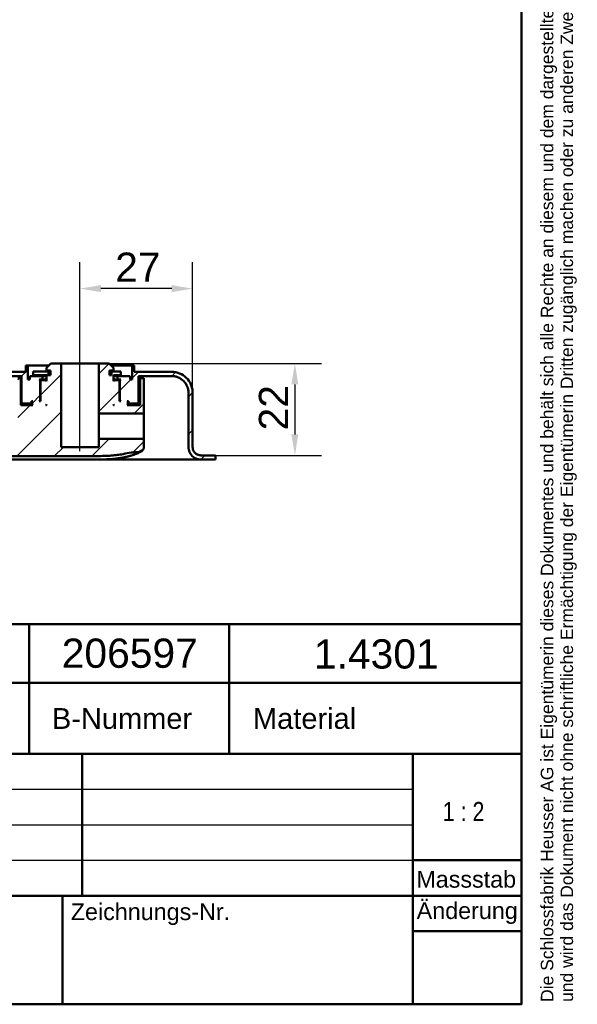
# Model space of a CAD drawing. Header units: millimetres. Extents: x 20 to 833, y 20 to 574.
# Tile 10 of 13: x 700 to 833, y 20 to 256. Entities that reach past the tile are written whole.
import ezdxf
from ezdxf.enums import TextEntityAlignment as Align

# ---------------------------------------------------------------- set-up
doc = ezdxf.new("R2010")
doc.units = ezdxf.units.MM
doc.header["$LTSCALE"] = 2
for name, color, linetype, lineweight in [('Bemaßungen(DIN)', 7, 'Continuous', 25), ('Mittellinie(DIN)', 7, 'Continuous', 25), ('Sichtbare Kanten(DIN)', 7, 'Continuous', 50), ('Skizziergeometrie(DIN)', 7, 'Continuous', 50), ('Skizzierlinie(DIN)', 7, 'Continuous', 25), ('Symbole(DIN)', 7, 'Continuous', 25)]:
    doc.layers.add(name, color=color, linetype=linetype, lineweight=lineweight)
doc.layers.add('Schraffur', color=179, linetype='Continuous', lineweight=9, true_color=0x1e1e47)
doc.styles.add('Aktuell-DIN', font='arial.ttf')
doc.styles.add('STANDARD-DIN~0', font='arial.ttf')
doc.styles.add('Textstil10', font='arial.ttf')
doc.styles.add('Textstil41', font='arial.ttf', dxfattribs={"width": 0.8})
doc.styles.add('Textstil83', font='arial.ttf', dxfattribs={"width": 0.8})
doc.dimstyles.new('CAD-LAN', dxfattribs={"dimscale": 2, "dimtxt": 3.5, "dimasz": 2.5, "dimexe": 3.175, "dimexo": 0, "dimgap": 0.8, "dimtad": 1, "dimrnd": 1e-08, "dimtxsty": 'STANDARD-DIN~0', "dimcen": 0.09, "dimdle": 10, "dimclrd": 250, "dimclre": 250, "dimclrt": 250, "dimadec": 0, "dimazin": 2, "dimtfac": 1, "dimtmove": 0, "dimatfit": 3, "dimfxl": 1, "dimtolj": 1, "dimtzin": 0, "dimlwd": 25, "dimlwe": 25, "dimarcsym": 0})

# ---------------------------------------------------------------- blocks, each defined once
blk = doc.blocks.new('Ränder Standardrahmen')
at = {"layer": 'Skizziergeometrie(DIN)', "flags": 128}
blk.add_lwpolyline([(10, 10), (10, 287), (410, 287), (410, 10), (10, 10)], dxfattribs=at)
blk = doc.blocks.new('Schriftfelder Heusser')
at = {"layer": 'Skizziergeometrie(DIN)'}
for p, q in [((101, 236.92), (291, 236.92)), ((232, 229.92), (232, 236.92)), ((256, 229.92), (256, 236.92)), ((291, 236.92), (291, 229.92)), ((101, 229.92), (291, 229.92)), ((232, 229.92), (232, 221.42)), ((256, 229.92), (256, 221.42)), ((291, 229.92), (291, 191.42)), ((101, 221.42), (291, 221.42)), ((238.35, 221.42), (238.35, 204.42)), ((278, 221.42), (278, 191.42)), ((278, 208.67), (291, 208.67)), ((101, 204.42), (291, 204.42)), ((236, 204.42), (236, 191.42)), ((278, 200.17), (291, 200.17)), ((291, 191.42), (101, 191.42))]:
    blk.add_line(p, q, dxfattribs=at)
at = {"layer": 'Skizzierlinie(DIN)'}
for p, q in [((162.35, 217.17), (278, 217.17)), ((162.35, 212.92), (278, 212.92)), ((162.35, 208.67), (278, 208.67))]:
    blk.add_line(p, q, dxfattribs=at)
at = {"layer": 'Symbole(DIN)', "color": 7, "insert": (293.33, 191.7), "char_height": 1.5, "width": 182.3003, "attachment_point": 1, "rotation": 90, "line_spacing_factor": 0.944221, "style": 'Aktuell-DIN'}
blk.add_mtext('\\fArial|b0|i0;\\H1.5000;Die Schlossfabrik Heusser AG ist Eigentümerin dieses Dokumentes und behält sich alle Rechte an diesem und dem dargestellten Gegenstand vor. Der Empfänger anerkennt diese Rechte\\Pund wird das Dokument nicht ohne schriftliche Ermächtigung der Eigentümerin Dritten zugänglich machen oder zu anderen Zwecken verwenden, zu dem es ihm übergeben worden ist.\\P ', dxfattribs=at)
at = {"layer": 'Symbole(DIN)', "color": 179, "true_color": 0x262659, "style": 'Aktuell-DIN'}
for s, insert, char_height, attachment_point in [('B-Nummer', (234.74, 225.62), 2.489, 4), ('Material', (265.02, 225.62), 2.489, 5), ('\\fArial|b0|i0;\\H2.0000;Massstab', (284.39, 206.37), 2, 5), ('\\fArial|b0|i0;Zeichnungs-Nr.', (237, 203.5), 2, 1)]:
    blk.add_mtext(s, dxfattribs=dict(at, insert=insert, char_height=char_height, attachment_point=attachment_point))
at = {"layer": 'Symbole(DIN)', "color": 179, "true_color": 0x262659, "insert": (284.51, 202.33), "char_height": 2, "width": 12.1143, "attachment_point": 5, "style": 'Aktuell-DIN'}
blk.add_mtext('\\fArial|b0|i0;Änderung', dxfattribs=at)
at = {"layer": 'Symbole(DIN)', "color": 179, "true_color": 0x262659}
for tag, height, style, p in [('AUTOR', 2.49, 'Aktuell-DIN', (240.03, 219.26)), ('KONTROLLDATUM', 2, 'Textstil10', (217.42, 215.04)), ('KONTROLLIERT_VON', 2, 'Textstil10', (239.98, 215.05))]:
    blk.add_attdef(tag, text='', height=height, dxfattribs=dict(at, style=style)).set_placement(p, align=Align.MIDDLE_LEFT)
at = {"layer": 'Symbole(DIN)', "color": 179, "true_color": 0x262659, "style": 'Textstil10'}
blk.add_attdef('ERSTELLUNGSDATUM_001', (217.23, 218.29), '', height=2, dxfattribs=at)
at = {"layer": 'Symbole(DIN)', "color": 7, "style": 'Textstil83', "width": 0.8}
blk.add_attdef('Anfänglicher_Ansichtsmaßstab_001', (281.57, 213.34), '', height=2.3, dxfattribs=at)
at = {"layer": 'Symbole(DIN)', "color": 179, "true_color": 0x262659, "style": 'Textstil10'}
blk.add_attdef('PROJEKT', text='', height=2, dxfattribs=at).set_placement((217.77, 209.72), align=Align.BOTTOM_LEFT)
at = {"layer": 'Symbole(DIN)', "color": 7, "style": 'Textstil41', "width": 0.8}
blk.add_attdef('STATUS', text='', height=5, dxfattribs=at).set_placement((284.53, 195.86), align=Align.MIDDLE_CENTER)
blk = doc.blocks.new('*D25')
at = {"layer": 'Bemaßungen(DIN)', "color": 250, "linetype": 'Continuous', "lineweight": 25, "true_color": 0x3f3f3f, "transparency": 16777216}
for p, q in [((714.21, 178.45), (714.21, 197.73)), ((741.21, 166.45), (741.21, 197.73)), ((736.21, 191.38), (719.21, 191.38))]:
    blk.add_line(p, q, dxfattribs=at)
at = {"layer": 'Bemaßungen(DIN)', "color": 250, "linetype": 'Continuous', "true_color": 0x3f3f3f, "transparency": 16777216}
for points in [[(719.21, 192.22), (719.21, 190.55), (714.21, 191.38)], [(736.21, 192.22), (736.21, 190.55), (741.21, 191.38)]]:
    blk.add_solid(points, dxfattribs=at)
at = {"layer": 'Defpoints', "color": 0, "linetype": 'Continuous', "transparency": 16777216}
for p in [(714.21, 191.38), (714.21, 178.45), (741.21, 166.45)]:
    blk.add_point(p, dxfattribs=at)
at = {"layer": 'Bemaßungen(DIN)', "color": 250, "linetype": 'Continuous', "lineweight": 25, "true_color": 0x3f3f3f, "transparency": 16777216, "insert": (722.64, 200.01), "char_height": 7, "attachment_point": 1, "style": 'STANDARD-DIN~0'}
blk.add_mtext('\\A1;27', dxfattribs=at)
blk = doc.blocks.new('*D26')
at = {"layer": 'Bemaßungen(DIN)', "color": 250, "linetype": 'Continuous', "lineweight": 25, "true_color": 0x3f3f3f, "transparency": 16777216}
for p, q in [((721.21, 173.45), (772.06, 173.45)), ((765.71, 168.45), (765.71, 156.45)), ((745.71, 151.45), (772.06, 151.45))]:
    blk.add_line(p, q, dxfattribs=at)
at = {"layer": 'Bemaßungen(DIN)', "color": 250, "linetype": 'Continuous', "true_color": 0x3f3f3f, "transparency": 16777216}
for points in [[(764.88, 168.45), (766.54, 168.45), (765.71, 173.45)], [(764.88, 156.45), (766.54, 156.45), (765.71, 151.45)]]:
    blk.add_solid(points, dxfattribs=at)
at = {"layer": 'Defpoints', "color": 0, "linetype": 'Continuous', "transparency": 16777216}
for p in [(721.21, 173.45), (745.71, 151.45), (765.71, 151.45)]:
    blk.add_point(p, dxfattribs=at)
at = {"layer": 'Bemaßungen(DIN)', "color": 250, "linetype": 'Continuous', "lineweight": 25, "true_color": 0x3f3f3f, "transparency": 16777216, "insert": (757.08, 157.41), "char_height": 7, "attachment_point": 1, "rotation": 90, "style": 'STANDARD-DIN~0'}
blk.add_mtext('\\A1;22', dxfattribs=at)

msp = doc.modelspace()

# ---------------------------------------------------------------- hatches: boundary and pattern name
at = {"layer": 'Schraffur'}
h = msp.add_hatch(dxfattribs=at)
h.set_pattern_fill('ANSI31', color=256, scale=50.8, style=0)
h.set_pattern_definition([(45, (0, 0), (-4.49013, 4.49013), [])])
edge = h.paths.add_edge_path()
edge.add_spline(control_points=[(736.212, 170.447), (736.49, 170.447), (736.767, 170.418), (737.303, 170.305), (737.56, 170.223), (738.29, 169.905), (738.727, 169.601), (739.447, 168.854), (739.729, 168.421), (740.114, 167.47), (740.212, 166.962), (740.212, 166.447)], knot_values=[-0.6314442, -0.6314442, -0.6314442, -0.6314442, -0.5478443, -0.5478443, -0.4667749, -0.4667749, -0.3085769, -0.3085769, -0.1547676, -0.1547676, 0, 0, 0, 0], degree=3, periodic=0)
edge.add_line((740.212, 166.447), (740.212, 153.447))
edge.add_spline(control_points=[(740.212, 153.447), (740.212, 153.238), (740.233, 153.03), (740.318, 152.628), (740.379, 152.435), (740.618, 151.888), (740.846, 151.56), (741.406, 151.02), (741.731, 150.809), (742.444, 150.52), (742.825, 150.447), (743.212, 150.447)], knot_values=[-0.4735831, -0.4735831, -0.4735831, -0.4735831, -0.4108832, -0.4108832, -0.3500812, -0.3500812, -0.2314327, -0.2314327, -0.1160757, -0.1160757, -0.0000071, -0.0000071, -0.0000071, -0.0000071], degree=3, periodic=0)
edge.add_line((743.212, 150.447), (746.712, 150.447))
edge.add_line((746.712, 150.447), (746.712, 151.417))
edge.add_line((746.712, 151.417), (745.712, 151.417))
edge.add_line((745.712, 151.417), (745.712, 151.447))
edge.add_line((745.712, 151.447), (743.212, 151.447))
edge.add_spline(control_points=[(743.212, 151.447), (743.073, 151.447), (742.934, 151.461), (742.666, 151.517), (742.537, 151.558), (742.172, 151.717), (741.954, 151.869), (741.594, 152.243), (741.453, 152.459), (741.261, 152.935), (741.212, 153.189), (741.212, 153.447)], knot_values=[-0.3157143, -0.3157143, -0.3157143, -0.3157143, -0.2739221, -0.2739221, -0.2333875, -0.2333875, -0.1542884, -0.1542884, -0.0773838, -0.0773838, 0, 0, 0, 0], degree=3, periodic=0)
edge.add_line((741.212, 153.447), (741.212, 166.447))
edge.add_spline(control_points=[(741.212, 166.447), (741.212, 166.794), (741.176, 167.14), (741.035, 167.811), (740.932, 168.132), (740.535, 169.045), (740.155, 169.59), (739.221, 170.49), (738.68, 170.843), (737.491, 171.324), (736.857, 171.447), (736.212, 171.447)], knot_values=[-0.7893052, -0.7893052, -0.7893052, -0.7893052, -0.6848053, -0.6848053, -0.5834686, -0.5834686, -0.3857211, -0.3857211, -0.1934595, -0.1934595, 0, 0, 0, 0], degree=3, periodic=0)
edge.add_line((736.212, 171.447), (727.212, 171.447))
edge.add_line((727.212, 171.447), (727.212, 172.947))
edge.add_line((727.212, 172.947), (726.712, 172.947))
edge.add_line((726.712, 172.947), (726.712, 169.647))
edge.add_line((726.712, 169.647), (726.212, 169.647))
edge.add_line((726.212, 169.647), (726.212, 170.447))
edge.add_line((726.212, 170.447), (723.212, 170.447))
edge.add_line((723.212, 170.447), (723.212, 169.647))
edge.add_line((723.212, 169.647), (723.962, 169.647))
edge.add_line((723.962, 169.647), (723.762, 169.447))
edge.add_line((723.762, 169.447), (723.762, 164.647))
edge.add_line((723.762, 164.647), (723.962, 164.447))
edge.add_line((723.962, 164.447), (723.712, 164.447))
edge.add_line((723.712, 164.447), (723.712, 169.247))
edge.add_line((723.712, 169.247), (723.512, 169.447))
edge.add_line((723.512, 169.447), (722.412, 169.447))
edge.add_line((722.412, 169.447), (722.212, 169.247))
edge.add_line((722.212, 169.247), (722.212, 170.647))
edge.add_line((722.212, 170.647), (723.962, 170.647))
edge.add_line((723.962, 170.647), (723.962, 171.547))
edge.add_line((723.962, 171.547), (721.762, 171.547))
edge.add_line((721.762, 171.547), (721.762, 170.647))
edge.add_line((721.762, 170.647), (721.312, 170.647))
edge.add_line((721.312, 170.647), (721.312, 171.747))
edge.add_line((721.312, 171.747), (722.212, 171.747))
edge.add_line((722.212, 171.747), (722.212, 172.447))
edge.add_line((722.212, 172.447), (721.212, 173.447))
edge.add_line((721.212, 173.447), (718.762, 173.447))
edge.add_line((718.762, 173.447), (718.762, 161.446))
edge.add_line((718.762, 161.446), (729.335, 161.446))
edge.add_spline(control_points=[(729.335, 161.446), (729.349, 161.446), (729.363, 161.448), (729.39, 161.453), (729.403, 161.457), (729.439, 161.473), (729.461, 161.489), (729.497, 161.526), (729.511, 161.548), (729.53, 161.595), (729.535, 161.621), (729.535, 161.646)], knot_values=[-0.0315719, -0.0315719, -0.0315719, -0.0315719, -0.0273918, -0.0273918, -0.0233382, -0.0233382, -0.0154284, -0.0154284, -0.0077381, -0.0077381, 0, 0, 0, 0], degree=3, periodic=0)
edge.add_line((729.535, 161.646), (729.535, 169.947))
edge.add_line((729.535, 169.947), (728.651, 169.947))
edge.add_line((728.651, 169.947), (728.651, 163.447))
edge.add_line((728.651, 163.447), (725.512, 163.447))
edge.add_line((725.512, 163.447), (725.712, 163.647))
edge.add_line((725.712, 163.647), (725.712, 164.247))
edge.add_line((725.712, 164.247), (725.512, 164.447))
edge.add_line((725.512, 164.447), (725.812, 164.447))
edge.add_line((725.812, 164.447), (725.812, 163.947))
edge.add_line((725.812, 163.947), (725.912, 163.847))
edge.add_line((725.912, 163.847), (728.012, 163.847))
edge.add_line((728.012, 163.847), (728.212, 164.047))
edge.add_line((728.212, 164.047), (728.212, 170.447))
edge.add_line((728.212, 170.447), (736.212, 170.447))
h.paths.add_polyline_path([(722.212, 163.647), (722.412, 163.447), (722.212, 163.447)], flags=0)
edge = h.paths.add_edge_path()
edge.add_spline(control_points=[(550.212, 188.447), (550.212, 188.725), (550.24, 189.002), (550.353, 189.538), (550.435, 189.795), (550.753, 190.525), (551.057, 190.961), (551.804, 191.681), (552.237, 191.964), (553.189, 192.349), (553.696, 192.447), (554.212, 192.447)], knot_values=[-0.6314442, -0.6314442, -0.6314442, -0.6314442, -0.5478443, -0.5478443, -0.4667749, -0.4667749, -0.3085769, -0.3085769, -0.1547676, -0.1547676, 0, 0, 0, 0], degree=3, periodic=0)
edge.add_line((554.212, 192.447), (672.614, 192.447))
edge.add_spline(control_points=[(672.614, 192.447), (673.102, 192.447), (673.582, 192.359), (674.477, 192.018), (674.884, 191.774), (675.626, 191.128), (675.946, 190.72), (676.413, 189.804), (676.554, 189.308), (676.599, 188.795)], knot_values=[-0.5965767, -0.5965767, -0.5965767, -0.5965767, -0.4502726, -0.4502726, -0.3087981, -0.3087981, -0.1544759, -0.1544759, 0, 0, 0, 0], degree=3, periodic=0)
edge.add_line((676.599, 188.795), (677.805, 175.011))
edge.add_spline(control_points=[(677.805, 175.011), (677.858, 174.404), (678.019, 173.815), (678.541, 172.738), (678.89, 172.258), (679.775, 171.404), (680.318, 171.05), (681.509, 170.569), (682.142, 170.447), (682.786, 170.447)], knot_values=[-0.7457209, -0.7457209, -0.7457209, -0.7457209, -0.5628408, -0.5628408, -0.3859976, -0.3859976, -0.1930948, -0.1930948, 0, 0, 0, 0], degree=3, periodic=0)
edge.add_line((682.786, 170.447), (700.212, 170.447))
edge.add_line((700.212, 170.447), (700.212, 164.047))
edge.add_line((700.212, 164.047), (700.412, 163.847))
edge.add_line((700.412, 163.847), (702.512, 163.847))
edge.add_line((702.512, 163.847), (702.612, 163.947))
edge.add_line((702.612, 163.947), (702.612, 164.447))
edge.add_line((702.612, 164.447), (702.912, 164.447))
edge.add_line((702.912, 164.447), (702.712, 164.247))
edge.add_line((702.712, 164.247), (702.712, 163.647))
edge.add_line((702.712, 163.647), (702.912, 163.447))
edge.add_line((702.912, 163.447), (700.051, 163.447))
edge.add_line((700.051, 163.447), (700.051, 169.947))
edge.add_line((700.051, 169.947), (699.349, 169.947))
edge.add_line((699.349, 169.947), (699.349, 162.435))
edge.add_spline(control_points=[(699.349, 162.435), (699.349, 161.308), (699.349, 160.225), (698.985, 158.843), (698.816, 158.428), (698.33, 157.71), (698.037, 157.422), (697.247, 156.905), (696.751, 156.73), (695.355, 156.435), (694.373, 156.435), (693.349, 156.435)], knot_values=[-1.1173827, -1.1173827, -1.1173827, -1.1173827, -0.7826773, -0.7826773, -0.6296804, -0.6296804, -0.4865248, -0.4865248, -0.3073079, -0.3073079, 0, 0, 0, 0], degree=3, periodic=0)
edge.add_line((693.349, 156.435), (587.497, 156.435))
edge.add_spline(control_points=[(587.497, 156.435), (581.484, 156.435), (576.487, 156.435), (570.164, 157.217), (568.326, 157.66), (565.076, 159.058), (564.06, 159.986), (563.188, 160.884)], knot_values=[-1.2266395, -1.2266395, -1.2266395, -1.2266395, -0.691815, -0.691815, -0.3753769, -0.3753769, 0, 0, 0, 0], degree=3, periodic=0)
edge.add_spline(control_points=[(563.188, 160.884), (561.665, 162.454), (560.304, 164.23), (558.22, 166.189), (557.449, 166.84), (556.296, 167.435), (555.916, 167.586), (555.218, 167.699), (554.987, 167.674), (554.541, 167.577), (554.34, 167.454), (554.168, 167.349)], knot_values=[-0.5002157, -0.5002157, -0.5002157, -0.5002157, -0.239433, -0.239433, -0.1386584, -0.1386584, -0.0961606, -0.0961606, -0.0604717, -0.0604717, 0, 0, 0, 0], degree=3, periodic=0)
edge.add_line((554.168, 167.349), (553.301, 166.819))
edge.add_spline(control_points=[(553.301, 166.819), (553.15, 166.726), (552.996, 166.632), (552.83, 166.463), (552.785, 166.404), (552.723, 166.275), (552.707, 166.21), (552.699, 166.054), (552.716, 165.968), (552.789, 165.743), (552.87, 165.602), (552.95, 165.463)], knot_values=[-0.173679, -0.173679, -0.173679, -0.173679, -0.1215687, -0.1215687, -0.0978776, -0.0978776, -0.0757948, -0.0757948, -0.0479673, -0.0479673, -0.0000083, -0.0000083, -0.0000083, -0.0000083], degree=3, periodic=0)
edge.add_spline(control_points=[(552.95, 165.463), (553.81, 163.966), (554.746, 162.516), (556.763, 159.728), (557.838, 158.397), (558.985, 157.123)], knot_values=[-1.0323292, -1.0323292, -1.0323292, -1.0323292, -0.5141271, -0.5141271, 0, 0, 0, 0], degree=3, periodic=0)
edge.add_spline(control_points=[(558.985, 157.123), (559.905, 156.101), (560.994, 154.978), (564.32, 153.121), (566.26, 152.483), (573.27, 151.262), (579.124, 151.262), (587.497, 151.262)], knot_values=[-5.3413361, -5.3413361, -5.3413361, -5.3413361, -3.87583, -3.87583, -2.5120678, -2.5120678, 0, 0, 0, 0], degree=3, periodic=0)
edge.add_line((587.497, 151.262), (714.351, 151.262))
edge.add_spline(control_points=[(714.351, 151.262), (715.531, 151.262), (716.71, 151.26), (718.977, 151.28), (720.221, 151.303), (721.353, 151.376)], knot_values=[-0.7098031, -0.7098031, -0.7098031, -0.7098031, -0.3402859, -0.3402859, 0, 0, 0, 0], degree=3, periodic=0)
edge.add_spline(control_points=[(721.353, 151.376), (721.842, 151.407), (722.334, 151.449), (723.259, 151.554), (723.7, 151.615), (724.135, 151.69)], knot_values=[-0.2798728, -0.2798728, -0.2798728, -0.2798728, -0.1329255, -0.1329255, -0.0006485, -0.0006485, -0.0006485, -0.0006485], degree=3, periodic=0)
edge.add_spline(control_points=[(724.135, 151.69), (724.731, 151.793), (725.36, 151.931), (726.64, 152.135), (727.275, 152.201), (727.912, 152.181)], knot_values=[-0.3871808, -0.3871808, -0.3871808, -0.3871808, -0.1911567, -0.1911567, -0.0000253, -0.0000253, -0.0000253, -0.0000253], degree=3, periodic=0)
edge.add_spline(control_points=[(727.912, 152.181), (727.971, 152.179), (728.017, 152.177), (728.112, 152.196), (728.154, 152.214), (728.207, 152.238)], knot_values=[-0.0353068, -0.0353068, -0.0353068, -0.0353068, -0.0174814, -0.0174814, 0, 0, 0, 0], degree=3, periodic=0)
edge.add_line((728.207, 152.238), (728.776, 152.495))
edge.add_spline(control_points=[(728.776, 152.495), (728.913, 152.557), (729.048, 152.618), (729.244, 152.745), (729.312, 152.803), (729.424, 152.945), (729.463, 153.026), (729.535, 153.282), (729.535, 153.473), (729.535, 153.671)], knot_values=[-0.1648838, -0.1648838, -0.1648838, -0.1648838, -0.1216166, -0.1216166, -0.0914552, -0.0914552, -0.0593217, -0.0593217, -0.0000025, -0.0000025, -0.0000025, -0.0000025], degree=3, periodic=0)
edge.add_line((729.535, 153.671), (729.535, 155.247))
edge.add_spline(control_points=[(729.535, 155.247), (729.535, 155.261), (729.534, 155.274), (729.528, 155.301), (729.524, 155.314), (729.508, 155.351), (729.493, 155.372), (729.456, 155.408), (729.434, 155.423), (729.386, 155.442), (729.361, 155.447), (729.335, 155.447)], knot_values=[-0.0315719, -0.0315719, -0.0315719, -0.0315719, -0.0273922, -0.0273922, -0.0233389, -0.0233389, -0.0154291, -0.0154291, -0.0077385, -0.0077385, 0, 0, 0, 0], degree=3, periodic=0)
edge.add_line((729.335, 155.447), (718.762, 155.447))
edge.add_line((718.762, 155.447), (718.762, 153.447))
edge.add_line((718.762, 153.447), (709.662, 153.447))
edge.add_line((709.662, 153.447), (709.662, 173.447))
edge.add_line((709.662, 173.447), (707.212, 173.447))
edge.add_line((707.212, 173.447), (706.212, 172.447))
edge.add_line((706.212, 172.447), (706.212, 171.747))
edge.add_line((706.212, 171.747), (707.112, 171.747))
edge.add_line((707.112, 171.747), (707.112, 170.647))
edge.add_line((707.112, 170.647), (706.212, 170.647))
edge.add_line((706.212, 170.647), (706.212, 169.247))
edge.add_line((706.212, 169.247), (706.012, 169.447))
edge.add_line((706.012, 169.447), (704.912, 169.447))
edge.add_line((704.912, 169.447), (704.712, 169.247))
edge.add_line((704.712, 169.247), (704.712, 164.447))
edge.add_line((704.712, 164.447), (704.462, 164.447))
edge.add_line((704.462, 164.447), (704.662, 164.647))
edge.add_line((704.662, 164.647), (704.662, 169.447))
edge.add_line((704.662, 169.447), (704.462, 169.647))
edge.add_line((704.462, 169.647), (705.212, 169.647))
edge.add_line((705.212, 169.647), (705.212, 170.447))
edge.add_line((705.212, 170.447), (702.212, 170.447))
edge.add_line((702.212, 170.447), (702.212, 169.647))
edge.add_line((702.212, 169.647), (701.712, 169.647))
edge.add_line((701.712, 169.647), (701.712, 172.947))
edge.add_line((701.712, 172.947), (701.212, 172.947))
edge.add_line((701.212, 172.947), (701.212, 171.447))
edge.add_line((701.212, 171.447), (682.582, 171.447))
edge.add_spline(control_points=[(682.582, 171.447), (682.093, 171.447), (681.611, 171.535), (680.714, 171.877), (680.307, 172.123), (679.565, 172.771), (679.246, 173.18), (678.781, 174.096), (678.641, 174.593), (678.597, 175.106)], knot_values=[-0.5973968, -0.5973968, -0.5973968, -0.5973968, -0.4506663, -0.4506663, -0.3087924, -0.3087924, -0.1544816, -0.1544816, 0, 0, 0, 0], degree=3, periodic=0)
edge.add_line((678.597, 175.106), (677.42, 188.872))
edge.add_spline(control_points=[(677.42, 188.872), (677.368, 189.481), (677.207, 190.072), (676.685, 191.153), (676.336, 191.634), (675.45, 192.489), (674.906, 192.843), (673.716, 193.324), (673.082, 193.447), (672.439, 193.447)], knot_values=[-0.7467461, -0.7467461, -0.7467461, -0.7467461, -0.5633329, -0.5633329, -0.3859905, -0.3859905, -0.193102, -0.193102, 0, 0, 0, 0], degree=3, periodic=0)
edge.add_line((672.439, 193.447), (554.212, 193.447))
edge.add_spline(control_points=[(554.212, 193.447), (553.864, 193.447), (553.518, 193.411), (552.847, 193.27), (552.526, 193.167), (551.614, 192.77), (551.068, 192.39), (550.168, 191.456), (549.815, 190.915), (549.334, 189.725), (549.212, 189.091), (549.212, 188.447)], knot_values=[-0.7893052, -0.7893052, -0.7893052, -0.7893052, -0.6848053, -0.6848053, -0.5834686, -0.5834686, -0.3857211, -0.3857211, -0.1934595, -0.1934595, 0, 0, 0, 0], degree=3, periodic=0)
edge.add_line((549.212, 188.447), (549.212, 153.447))
edge.add_spline(control_points=[(549.212, 153.447), (549.212, 153.307), (549.197, 153.169), (549.141, 152.901), (549.1, 152.772), (548.941, 152.407), (548.789, 152.189), (548.416, 151.829), (548.199, 151.688), (547.723, 151.495), (547.47, 151.447), (547.212, 151.447)], knot_values=[-0.3157221, -0.3157221, -0.3157221, -0.3157221, -0.2739221, -0.2739221, -0.2333875, -0.2333875, -0.1542884, -0.1542884, -0.0773838, -0.0773838, -0.000002, -0.000002, -0.000002, -0.000002], degree=3, periodic=0)
edge.add_line((547.212, 151.447), (532.712, 151.447))
edge.add_line((532.712, 151.447), (532.712, 150.447))
edge.add_line((532.712, 150.447), (547.212, 150.447))
edge.add_spline(control_points=[(547.212, 150.447), (547.42, 150.447), (547.628, 150.468), (548.03, 150.552), (548.223, 150.614), (548.77, 150.852), (549.098, 151.081), (549.638, 151.641), (549.849, 151.965), (550.138, 152.679), (550.212, 153.06), (550.212, 153.447)], knot_values=[-0.4735814, -0.4735814, -0.4735814, -0.4735814, -0.4108832, -0.4108832, -0.3500812, -0.3500812, -0.2314327, -0.2314327, -0.1160757, -0.1160757, 0, 0, 0, 0], degree=3, periodic=0)
edge.add_line((550.212, 153.447), (550.212, 188.447))
h.paths.add_polyline_path([(706.012, 163.447), (706.212, 163.647), (706.212, 163.447)], flags=0)

# ---------------------------------------------------------------- linework, layer by layer
at = {"layer": 'Mittellinie(DIN)', "linetype": 'Continuous'}
msp.add_line((714.212, 152.446), (714.212, 178.447), dxfattribs=at)
at = {"layer": 'Sichtbare Kanten(DIN)'}
for p, q in [((701.712, 172.947), (701.212, 172.947)), ((701.212, 172.947), (701.212, 171.447)), ((701.212, 172.947), (701.212, 171.447)), ((701.712, 169.647), (701.712, 172.947)), ((701.712, 172.947), (706.712, 172.947)), ((707.212, 173.447), (706.212, 172.447)), ((707.212, 173.447), (706.212, 172.447)), ((706.212, 172.447), (706.212, 171.747)), ((706.212, 172.447), (706.212, 171.747)), ((709.662, 173.447), (707.212, 173.447)), ((709.662, 153.447), (709.662, 173.447)), ((709.662, 173.447), (718.762, 173.447)), ((721.212, 173.447), (718.762, 173.447)), ((718.762, 173.447), (718.762, 161.446)), ((722.212, 172.447), (721.212, 173.447)), ((721.212, 173.447), (722.212, 172.447)), ((721.712, 172.947), (726.712, 172.947)), ((722.212, 171.747), (722.212, 172.447)), ((722.212, 172.447), (722.212, 171.747)), ((727.212, 172.947), (726.712, 172.947)), ((726.712, 172.947), (726.712, 169.647)), ((727.212, 171.447), (727.212, 172.947)), ((727.212, 172.947), (727.212, 171.447)), ((701.212, 171.447), (682.582, 171.447)), ((682.786, 170.447), (700.212, 170.447)), ((700.051, 169.947), (699.349, 169.947)), ((700.051, 163.447), (700.051, 169.947)), ((700.211, 169.947), (700.051, 169.947)), ((700.212, 170.447), (700.212, 164.047)), ((700.212, 170.447), (700.212, 164.047)), ((705.212, 170.447), (702.212, 170.447)), ((702.212, 170.447), (702.212, 169.647)), ((702.212, 169.647), (702.212, 170.447)), ((706.687, 171.547), (702.987, 171.547)), ((702.987, 170.647), (702.987, 171.547)), ((702.987, 170.647), (706.212, 170.647)), ((705.212, 169.647), (705.212, 170.447)), ((705.212, 170.447), (706.212, 170.447)), ((706.212, 171.747), (707.112, 171.747)), ((707.112, 170.647), (706.212, 170.647)), ((706.212, 170.647), (706.212, 169.247)), ((706.212, 170.647), (706.212, 169.247)), ((707.112, 171.547), (706.687, 171.547)), ((706.687, 170.647), (706.687, 171.547)), ((707.112, 171.747), (707.112, 170.647)), ((707.112, 170.647), (707.112, 171.747)), ((721.312, 170.647), (721.312, 171.747)), ((721.312, 171.747), (722.212, 171.747)), ((721.312, 170.647), (721.312, 171.747)), ((721.762, 171.547), (721.312, 171.547)), ((721.762, 170.647), (721.312, 170.647)), ((723.962, 171.547), (721.762, 171.547)), ((721.762, 171.547), (721.762, 170.647)), ((722.212, 169.247), (722.212, 170.647)), ((722.212, 170.647), (723.962, 170.647)), ((722.212, 170.647), (722.212, 169.247)), ((722.212, 170.447), (723.212, 170.447)), ((726.212, 170.447), (723.212, 170.447)), ((723.212, 170.447), (723.212, 169.647)), ((723.962, 170.647), (723.962, 171.547)), ((723.962, 170.647), (723.962, 171.547)), ((726.212, 169.647), (726.212, 170.447)), ((726.212, 169.647), (726.212, 170.447)), ((736.212, 171.447), (727.212, 171.447)), ((728.212, 164.047), (728.212, 170.447)), ((728.212, 170.447), (736.212, 170.447)), ((728.212, 170.447), (728.212, 164.047)), ((728.651, 169.947), (728.212, 169.947)), ((729.535, 169.947), (728.651, 169.947)), ((728.651, 169.947), (728.651, 163.447)), ((729.535, 161.646), (729.535, 169.947)), ((702.212, 169.647), (701.712, 169.647)), ((704.662, 169.447), (704.462, 169.647)), ((704.462, 169.647), (705.212, 169.647)), ((704.662, 164.647), (704.662, 169.447)), ((704.662, 169.447), (704.912, 169.447)), ((704.912, 169.447), (704.712, 169.247)), ((704.912, 169.447), (704.712, 169.247)), ((704.712, 169.247), (704.712, 164.447)), ((704.712, 169.247), (704.712, 164.447)), ((706.012, 169.447), (704.912, 169.447)), ((706.212, 169.647), (705.212, 169.647)), ((706.212, 169.247), (706.012, 169.447)), ((706.212, 169.447), (706.012, 169.447)), ((723.212, 169.647), (722.212, 169.647)), ((722.412, 169.447), (722.212, 169.247)), ((722.412, 169.447), (722.212, 169.447)), ((723.512, 169.447), (722.412, 169.447)), ((723.212, 169.647), (723.962, 169.647)), ((723.712, 169.247), (723.512, 169.447)), ((723.512, 169.447), (723.762, 169.447)), ((723.512, 169.447), (723.712, 169.247)), ((723.712, 164.447), (723.712, 169.247)), ((723.712, 169.247), (723.712, 164.447)), ((723.962, 169.647), (723.762, 169.447)), ((723.762, 169.447), (723.762, 164.647)), ((726.712, 169.647), (726.212, 169.647)), ((740.212, 166.447), (740.212, 153.447)), ((741.212, 153.447), (741.212, 166.447)), ((741.212, 166.447), (741.212, 166.447)), ((741.212, 153.447), (741.212, 166.447)), ((702.912, 163.447), (700.051, 163.447)), ((700.212, 164.047), (700.412, 163.847)), ((700.412, 163.847), (700.212, 164.047)), ((700.412, 163.847), (702.512, 163.847)), ((702.512, 163.847), (702.612, 163.947)), ((702.512, 163.847), (702.712, 163.847)), ((702.612, 163.947), (702.612, 164.447)), ((702.612, 164.447), (702.912, 164.447)), ((702.712, 163.947), (702.612, 163.947)), ((702.912, 164.447), (702.712, 164.247)), ((702.912, 164.447), (702.712, 164.247)), ((702.712, 164.247), (702.712, 163.647)), ((702.712, 164.247), (702.712, 163.647)), ((702.712, 163.647), (702.912, 163.447)), ((702.912, 163.447), (702.712, 163.647)), ((704.462, 164.447), (704.662, 164.647)), ((704.712, 164.447), (704.462, 164.447)), ((704.712, 164.647), (704.662, 164.647)), ((706.012, 163.447), (706.212, 163.647)), ((706.212, 163.447), (706.012, 163.447)), ((706.212, 163.647), (706.212, 163.447)), ((706.212, 163.647), (706.212, 163.447)), ((722.212, 163.647), (722.412, 163.447)), ((722.212, 163.447), (722.212, 163.647)), ((722.212, 163.647), (722.212, 163.447)), ((722.412, 163.447), (722.212, 163.447)), ((723.762, 164.647), (723.712, 164.647)), ((723.962, 164.447), (723.712, 164.447)), ((723.762, 164.647), (723.962, 164.447)), ((725.712, 164.247), (725.512, 164.447)), ((725.512, 164.447), (725.812, 164.447)), ((725.512, 164.447), (725.712, 164.247)), ((725.512, 163.447), (725.712, 163.647)), ((725.512, 163.447), (725.712, 163.647)), ((728.651, 163.447), (725.512, 163.447)), ((725.712, 163.647), (725.712, 164.247)), ((725.712, 164.247), (725.712, 163.647)), ((725.812, 163.947), (725.712, 163.947)), ((725.712, 163.847), (725.912, 163.847)), ((725.812, 164.447), (725.812, 163.947)), ((725.812, 163.947), (725.912, 163.847)), ((725.912, 163.847), (728.012, 163.847)), ((728.012, 163.847), (728.212, 164.047)), ((728.012, 163.847), (728.212, 164.047)), ((718.762, 161.446), (729.335, 161.446)), ((718.762, 158.447), (718.762, 161.446)), ((718.762, 155.447), (718.762, 158.447)), ((718.762, 153.447), (709.662, 153.447)), ((729.335, 155.447), (718.762, 155.447)), ((718.762, 155.447), (718.762, 153.447)), ((729.535, 153.671), (729.535, 155.247)), ((587.497, 151.262), (714.351, 151.262)), ((728.207, 152.238), (728.776, 152.495)), ((745.712, 151.447), (743.212, 151.447)), ((745.712, 151.417), (745.712, 151.447)), ((745.712, 151.417), (745.712, 151.447)), ((746.712, 151.417), (745.712, 151.417)), ((746.712, 150.447), (746.712, 151.417)), ((746.712, 150.447), (746.712, 151.417)), ((572.75, 150.447), (717.673, 150.447)), ((743.212, 150.447), (746.712, 150.447))]:
    msp.add_line(p, q, dxfattribs=at)
for points, degree, knots in [([(741.212, 166.447), (741.212, 166.794), (741.176, 167.14), (741.035, 167.811), (740.932, 168.132), (740.535, 169.045), (740.155, 169.59), (739.221, 170.49), (738.68, 170.843), (737.491, 171.324), (736.857, 171.447), (736.212, 171.447)], 3, [-0.78930523, -0.78930523, -0.78930523, -0.78930523, -0.68480532, -0.68480532, -0.58346864, -0.58346864, -0.38572109, -0.38572109, -0.19345948, -0.19345948, 0, 0, 0, 0]), ([(736.212, 170.447), (736.49, 170.447), (736.767, 170.418), (737.303, 170.305), (737.56, 170.223), (738.29, 169.905), (738.727, 169.601), (739.447, 168.854), (739.729, 168.421), (740.114, 167.47), (740.212, 166.962), (740.212, 166.447)], 3, [-0.63144419, -0.63144419, -0.63144419, -0.63144419, -0.54784426, -0.54784426, -0.46677491, -0.46677491, -0.30857687, -0.30857687, -0.15476758, -0.15476758, 0, 0, 0, 0]), ([(729.335, 161.446), (729.349, 161.446), (729.363, 161.448), (729.39, 161.453), (729.403, 161.457), (729.439, 161.473), (729.461, 161.489), (729.497, 161.526), (729.511, 161.548), (729.53, 161.595), (729.535, 161.621), (729.535, 161.646)], 3, [-0.031571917, -0.031571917, -0.031571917, -0.031571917, -0.027391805, -0.027391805, -0.023338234, -0.023338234, -0.015428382, -0.015428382, -0.007738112, -0.007738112, 0, 0, 0, 0]), ([(729.535, 161.646), (729.535, 161.646), (729.535, 161.646), (729.535, 161.606), (729.532, 161.421), (729.528, 161.124), (729.523, 160.723), (729.518, 160.236), (729.513, 159.495), (729.511, 158.864), (729.511, 158.447)], 3, [0, 0, 0, 0, 0.00001441, 0.06149449, 0.12297456, 0.18445463, 0.24593471, 0.30741478, 0.36889486, 0.49185516, 0.49185516, 0.49185516, 0.49185516]), ([(729.511, 158.447), (729.511, 158.029), (729.513, 157.398), (729.518, 156.656), (729.523, 156.17), (729.528, 155.769), (729.532, 155.472), (729.535, 155.287), (729.535, 155.247), (729.535, 155.247), (729.535, 155.247)], 3, [0, 0, 0, 0, 0.12296025, 0.1844403, 0.24592035, 0.3074004, 0.36888045, 0.4303605, 0.49184055, 0.49214697, 0.49214697, 0.49214697, 0.49214697]), ([(728.776, 152.495), (728.913, 152.557), (729.048, 152.618), (729.244, 152.745), (729.312, 152.803), (729.424, 152.945), (729.463, 153.026), (729.535, 153.282), (729.535, 153.473), (729.535, 153.671)], 3, [-0.16488382, -0.16488382, -0.16488382, -0.16488382, -0.12161657, -0.12161657, -0.09145523, -0.09145523, -0.05932166, -0.05932166, -0.0000025, -0.0000025, -0.0000025, -0.0000025]), ([(729.535, 155.247), (729.535, 155.261), (729.534, 155.274), (729.528, 155.301), (729.524, 155.314), (729.508, 155.351), (729.493, 155.372), (729.456, 155.408), (729.434, 155.423), (729.386, 155.442), (729.361, 155.447), (729.335, 155.447)], 3, [-0.03157194, -0.03157194, -0.03157194, -0.03157194, -0.027392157, -0.027392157, -0.023338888, -0.023338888, -0.015429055, -0.015429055, -0.007738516, -0.007738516, 0, 0, 0, 0]), ([(740.212, 153.447), (740.212, 153.238), (740.233, 153.03), (740.318, 152.628), (740.379, 152.435), (740.618, 151.888), (740.846, 151.56), (741.406, 151.02), (741.731, 150.809), (742.444, 150.52), (742.825, 150.447), (743.212, 150.447)], 3, [-0.47358314, -0.47358314, -0.47358314, -0.47358314, -0.41088319, -0.41088319, -0.35008119, -0.35008119, -0.23143265, -0.23143265, -0.11607569, -0.11607569, -0.00000713, -0.00000713, -0.00000713, -0.00000713]), ([(743.212, 151.447), (743.073, 151.447), (742.934, 151.461), (742.666, 151.517), (742.537, 151.558), (742.172, 151.717), (741.954, 151.869), (741.594, 152.243), (741.453, 152.459), (741.261, 152.935), (741.212, 153.189), (741.212, 153.447)], 3, [-0.31571433, -0.31571433, -0.31571433, -0.31571433, -0.27392213, -0.27392213, -0.23338746, -0.23338746, -0.15428844, -0.15428844, -0.07738379, -0.07738379, 0, 0, 0, 0]), ([(714.351, 151.262), (715.531, 151.262), (716.71, 151.26), (718.977, 151.28), (720.221, 151.303), (721.353, 151.376)], 3, [-0.70980307, -0.70980307, -0.70980307, -0.70980307, -0.34028588, -0.34028588, 0, 0, 0, 0]), ([(725.426, 151.12), (725.265, 151.082), (725.101, 151.046), (724.25, 150.871), (723.526, 150.76), (721.834, 150.573), (720.855, 150.519), (719.547, 150.479), (719.216, 150.472), (718.637, 150.462), (718.39, 150.459), (718.143, 150.456)], 3, [1.50303648, 1.50303648, 1.50303648, 1.50303648, 1.55600529, 1.55600529, 1.77467041, 1.77467041, 2.06793355, 2.06793355, 2.16735131, 2.16735131, 2.24159113, 2.24159113, 2.24159113, 2.24159113]), ([(721.353, 151.376), (721.842, 151.407), (722.334, 151.449), (723.259, 151.554), (723.7, 151.615), (724.134, 151.69)], 3, [-0.27987278, -0.27987278, -0.27987278, -0.27987278, -0.1329255, -0.1329255, -0.00064851, -0.00064851, -0.00064851, -0.00064851]), ([(724.135, 151.69), (724.731, 151.793), (725.36, 151.931), (726.64, 152.135), (727.275, 152.201), (727.912, 152.181)], 3, [-0.38718082, -0.38718082, -0.38718082, -0.38718082, -0.19115671, -0.19115671, -0.00002529, -0.00002529, -0.00002529, -0.00002529]), ([(724.8, 150.986), (724.903, 151.006), (725.26, 151.079), (725.823, 151.207), (726.34, 151.346), (726.782, 151.486), (727.083, 151.591), (727.209, 151.638)], 5, [0.34551975, 0.34551975, 0.34551975, 0.34551975, 0.34551975, 0.34551975, 0.39901306, 0.53186776, 0.64871378, 0.64871378, 0.64871378, 0.64871378, 0.64871378, 0.64871378]), ([(729.368, 152.874), (729.367, 152.873), (729.368, 152.874), (729.364, 152.869), (729.357, 152.86), (729.322, 152.814), (729.381, 152.864), (729.102, 152.551), (728.937, 152.418), (728.487, 152.165), (728.237, 152.041), (727.619, 151.781), (727.26, 151.646), (726.86, 151.516)], 3, [0, 0, 0, 0, 0.1362941, 0.1362941, 0.3189241, 0.3189241, 0.77563, 0.77563, 1.0136857, 1.0136857, 1.1833748, 1.1833748, 1.3355923, 1.3355923, 1.3355923, 1.3355923]), ([(727.912, 152.181), (727.971, 152.179), (728.017, 152.177), (728.112, 152.196), (728.154, 152.214), (728.207, 152.238)], 3, [-0.035306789, -0.035306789, -0.035306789, -0.035306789, -0.017481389, -0.017481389, 0, 0, 0, 0]), ([(587.498, 150.447), (587.498, 150.447), (589.084, 150.447), (592.255, 150.448), (598.596, 150.447), (608.109, 150.448), (620.799, 150.447), (635.066, 150.447), (650.919, 150.447), (666.785, 150.447), (682.642, 150.447), (695.318, 150.447), (704.871, 150.447), (711.204, 150.447), (714.349, 150.447)], 5, [0, 0, 0, 0, 0, 0, 0.0001149, 0.7929364, 1.585758, 3.1714011, 4.7570442, 6.3426873, 7.9283304, 9.5139735, 11.0996166, 12.6881676, 12.6881676, 12.6881676, 12.6881676, 12.6881676, 12.6881676]), ([(717.673, 150.447), (717.889, 150.447), (718.104, 150.447), (718.319, 150.447), (718.521, 150.447), (718.723, 150.447), (718.924, 150.447), (719.025, 150.447), (719.126, 150.447), (719.227, 150.447), (719.522, 150.447), (719.818, 150.447), (720.135, 150.447), (720.142, 150.447), (720.15, 150.447), (720.158, 150.447), (721.044, 150.447), (721.842, 150.447), (722.649, 150.447), (722.664, 150.447), (722.679, 150.447), (722.693, 150.447), (723.514, 150.447), (724.343, 150.447), (725.166, 150.447), (725.174, 150.447), (725.182, 150.447), (725.19, 150.447), (726.016, 150.447), (726.837, 150.447), (727.648, 150.447), (727.654, 150.447), (727.661, 150.447), (727.667, 150.447), (729.3, 150.447), (730.896, 150.447), (732.37, 150.447), (733.855, 150.447), (735.267, 150.447), (736.515, 150.447), (737.765, 150.447), (738.889, 150.447), (739.803, 150.447), (740.714, 150.447), (741.459, 150.447), (741.992, 150.447), (741.993, 150.447), (741.994, 150.447), (741.996, 150.447), (742.26, 150.447), (742.476, 150.447), (742.646, 150.447), (742.647, 150.447), (742.649, 150.447), (742.65, 150.447), (742.818, 150.447), (742.942, 150.447), (743.027, 150.447), (743.028, 150.447), (743.03, 150.447), (743.031, 150.447), (743.113, 150.447), (743.161, 150.447), (743.186, 150.447), (743.187, 150.447), (743.187, 150.447), (743.187, 150.447), (743.208, 150.447), (743.211, 150.447), (743.212, 150.447)], 3, [37.4953956, 37.4953956, 37.4953956, 37.4953956, 37.5599869, 37.5599869, 37.5599869, 37.6205127, 37.6205127, 37.6205127, 37.6507756, 37.6507756, 37.6507756, 37.7394301, 37.7394301, 37.7394301, 37.7415642, 37.7415642, 37.7415642, 37.9889156, 37.9889156, 37.9889156, 37.9934173, 37.9934173, 37.9934173, 38.244735, 38.244735, 38.244735, 38.2471853, 38.2471853, 38.2471853, 38.4996214, 38.4996214, 38.4996214, 38.5015831, 38.5015831, 38.5015831, 39.0103267, 39.0103267, 39.0103267, 39.5228845, 39.5228845, 39.5228845, 40.0360406, 40.0360406, 40.0360406, 40.5473013, 40.5473013, 40.5473013, 40.5484434, 40.5484434, 40.5484434, 40.802185, 40.802185, 40.802185, 40.8043063, 40.8043063, 40.8043063, 41.056838, 41.056838, 41.056838, 41.0611339, 41.0611339, 41.0611339, 41.3095794, 41.3095794, 41.3095794, 41.3133935, 41.3133935, 41.3133935, 41.5219166, 41.5219166, 41.5219166, 41.5219166])]:
    msp.add_open_spline(points, degree=degree, knots=knots, dxfattribs=at)

# ---------------------------------------------------------------- block references
at = {"xscale": 2, "yscale": 2, "zscale": 2}
msp.add_blockref('Ränder Standardrahmen', (0, 0), dxfattribs=at)
ref = msp.add_blockref('Schriftfelder Heusser', (238, -362.833), dxfattribs=dict(xscale=2, yscale=2, zscale=2))
ref.add_attrib('Anfänglicher_Ansichtsmaßstab_001', '1 : 2', (801.136, 63.856), dxfattribs={"layer": 'Symbole(DIN)', "color": 7, "height": 4.6, "style": 'Textstil83', "width": 0.8})

# ---------------------------------------------------------------- texts
at = {"layer": 'Symbole(DIN)', "color": 7, "char_height": 7, "attachment_point": 1, "style": 'Aktuell-DIN'}
for s, insert, width in [('{\\fArial|b0|i0;\\H7.0000;206597}', (709.83, 107.58), 32.62043), ('{\\fArial|b0|i0;\\H7.0000;1.4301}', (770.274, 107.401), 29.89939)]:
    msp.add_mtext(s, dxfattribs=dict(at, insert=insert, width=width))

# ---------------------------------------------------------------- dimensions: what is measured, and where the dimension line sits
at = {"layer": 'Bemaßungen(DIN)', "color": 250, "linetype": 'Continuous', "lineweight": 25, "true_color": 0x3f3f3f}
dim = msp.add_linear_dim(base=(714.212, 191.382), p1=(741.212, 166.447), p2=(714.212, 178.447), dimstyle='CAD-LAN', override={"dimgap": 0.8, "dimdec": 2, "dimtol": 0, "dimlim": 0, "dimtp": 0, "dimtm": 0, "dimtdec": 2, "dimtofl": 0, "dimatfit": 1}, dxfattribs=at)
dim.commit()
dim.dimension.update_dxf_attribs({"geometry": '*D25', "text_midpoint": (727.712, 191.382), "dimtype": 160})
dim = msp.add_linear_dim(base=(765.712, 151.447), p1=(721.212, 173.447), p2=(745.712, 151.447), angle=90, dimstyle='CAD-LAN', override={"dimgap": 0.8, "dimdec": 2, "dimtol": 0, "dimlim": 0, "dimtp": 0, "dimtm": 0, "dimtdec": 2, "dimtofl": 0, "dimatfit": 1}, dxfattribs=at)
dim.commit()
dim.dimension.update_dxf_attribs({"geometry": '*D26', "text_midpoint": (765.712, 162.447), "dimtype": 160})

doc.saveas('drawing.dxf')
